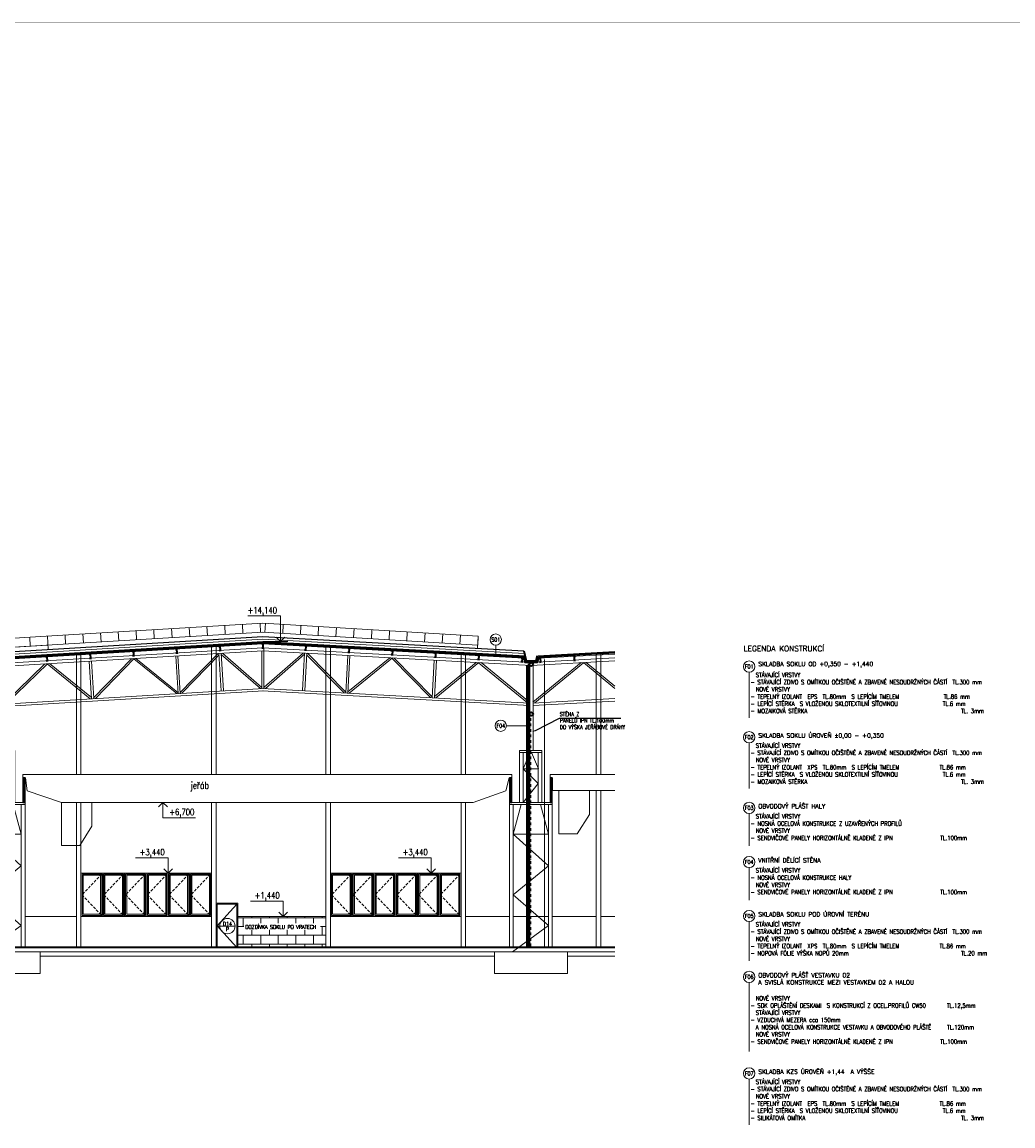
# Model space of a CAD drawing. Header units: millimetres. Extents: x -485339 to 350584, y -1189936 to 0.
# Tile 63 of 256: x -436113 to -390358, y -980873 to -929888. Entities that reach past the tile are written whole.
import ezdxf
from ezdxf import colors
from ezdxf.entities.mleader import LeaderData, LeaderLine
from ezdxf.enums import TextEntityAlignment as Align
from ezdxf.math import Vec2, Vec3

# ---------------------------------------------------------------- set-up
doc = ezdxf.new("R2010")
doc.units = ezdxf.units.MM
doc.header["$LTSCALE"] = 10
for name, pattern in [('DASHDOT', [25.4, 12.7, -6.35, 0, -6.35]), ('DASHED', [19.05, 12.7, -6.35]), ('ČÁRKOVANÁ', [19.05, 12.7, -6.35])]:
    doc.linetypes.add(name, pattern=pattern)
for name, color, linetype, lineweight in [('N_dveře', 10, 'Continuous', 18), ('N_okna', 10, 'Continuous', 18), ('N_popis', 10, 'Continuous', 18), ('N_popis_otvory', 10, 'Continuous', 18), ('N_čáry_obrys', 10, 'Continuous', 35), ('N_čáry_obv.plášt', 212, 'Continuous', 18), ('N_čáry_obv.plášt_obrys', 212, 'Continuous', 35), ('N_čáry_plné', 10, 'Continuous', 18), ('N_čáry_pod', 10, 'ČÁRKOVANÁ', 18), ('N_šrary', 10, 'Continuous', 18), ('St_kóty_výškové', 132, 'Continuous', 18), ('St_popis', 250, 'Continuous', 18), ('St_sloupy_opláštění_pohled', 25, 'ČÁRKOVANÁ', 18), ('St_čáry_obrys', 5, 'Continuous', 35), ('St_čáry_plné', 250, 'Continuous', 18), ('St_šrafy', 250, 'Continuous', 18)]:
    doc.layers.add(name, color=color, linetype=linetype, lineweight=lineweight)
doc.styles.add('Andy', font='arial.ttf')
doc.styles.add('ROMANS', font='romans.shx', dxfattribs={"width": 0.8})
doc.styles.get("Standard").update_dxf_attribs({"font": 'simplex.shx', "width": 0.8})
doc.linetypes.add('IZOLACE', pattern='A,0.0001,-0.1,[134,ltypeshp.shx,S=0.1,R=0,X=-0.1,Y=0],-0.2,[134,ltypeshp.shx,S=0.1,R=180,X=0.1,Y=0],-0.1', length=0.4001)
doc.linetypes.add('ZIGZAG', pattern='A,0.00254,-5.08,[131,ltypeshp.shx,S=5.08,R=0,X=-5.08,Y=0],-10.16,[131,ltypeshp.shx,S=5.08,R=180,X=5.08,Y=0],-5.08', length=20.32254)

# ---------------------------------------------------------------- blocks, each defined once
blk = doc.blocks.new('G$C17CABAA1')
at = {"layer": 'St_čáry_obrys', "color": 0}
for points in [[(-45, 0), (45, 0)], [(0, 0), (0, -180)], [(-45, -180), (45, -180)]]:
    blk.add_lwpolyline(points, dxfattribs=at)
blk = doc.blocks.new('G$C14EDF750')
at = {"layer": 'St_čáry_plné'}
for points in [[(-69, 13085), (-69, 9110)], [(-69, 13085), (-69, 9110)], [(-69, 13085), (-69, 9110)], [(101, 13085), (101, 9110)], [(101, 13085), (101, 9110)], [(101, 13085), (101, 9110)], [(-519, 9110), (-519, 6710)], [(511, 9110), (-519, 9110)], [(511, 9010), (-519, 9010)], [(-349, 9010), (-349, 6710)], [(-349, 8265), (-32, 9010)], [(349, 8265), (32, 9010)], [(341, 9010), (341, 6710)], [(511, 9110), (511, 6710)], [(-349, 6710), (341, 7588), (-349, 8265), (341, 8265)], [(985, 6710), (-985, 6710)], [(985, 6610), (-985, 6610)], [(-852, -200), (815, 1030), (-815, 2441), (815, 3780), (-815, 5235), (815, 5235), (443, 6610)], [(815, 5235), (-815, 5235), (-443, 6610)]]:
    blk.add_lwpolyline(points, dxfattribs=at)
at = {"layer": 'St_šrafy', "linetype": 'DASHDOT'}
blk.add_lwpolyline([(0, 0), (0, 61), (0, 10767)], dxfattribs=at)
at = {"layer": 'St_šrafy'}
for points in [[(-985, 0), (-985, 61), (-985, 6710)], [(985, 0), (985, 61), (985, 6710)], [(-815, 0), (-815, 61), (-815, 6610)], [(815, 0), (815, 61), (815, 6610)]]:
    blk.add_lwpolyline(points, dxfattribs=at)
blk = doc.blocks.new('G$CB422E4FE')
at = {"layer": 'St_čáry_obrys'}
for points in [[(50, 0), (-50, 0)], [(0, -1111), (0, 0)], [(50, -1111), (-50, -1111)]]:
    blk.add_lwpolyline(points, dxfattribs=at)
blk = doc.blocks.new('G$C93397BA7')
at = {"layer": 'N_okna'}
for p, q in [((1005, 0), (0, 0)), ((0, 0), (0, -2000)), ((2010, 0), (1005, 0)), ((1005, 0), (1005, -2000)), ((1005, -2000), (1005, 0)), ((3015, 0), (2010, 0)), ((2010, 0), (2010, -2000)), ((2010, -2000), (2010, 0)), ((4020, 0), (3015, 0)), ((3015, 0), (3015, -2000)), ((3015, -2000), (3015, 0)), ((5025, 0), (4020, 0)), ((4020, 0), (4020, -2000)), ((4020, -2000), (4020, 0)), ((6030, 0), (5025, 0)), ((5025, 0), (5025, -2000)), ((5025, -2000), (5025, 0)), ((6030, -2000), (6030, 0)), ((954.75, -50), (50.25, -50)), ((50.25, -50), (50.25, -1950)), ((904.5, -100), (100.5, -100)), ((100.5, -100), (100.5, -1900)), ((904.5, -1900), (904.5, -100)), ((954.75, -1950), (954.75, -50)), ((1959.75, -50), (1055.25, -50)), ((1055.25, -50), (1055.25, -1950)), ((1909.5, -100), (1105.5, -100)), ((1105.5, -100), (1105.5, -1900)), ((1909.5, -1900), (1909.5, -100)), ((1959.75, -1950), (1959.75, -50)), ((2964.75, -50), (2060.25, -50)), ((2060.25, -50), (2060.25, -1950)), ((2914.5, -100), (2110.5, -100)), ((2110.5, -100), (2110.5, -1900)), ((2914.5, -1900), (2914.5, -100)), ((2964.75, -1950), (2964.75, -50)), ((3969.75, -50), (3065.25, -50)), ((3065.25, -50), (3065.25, -1950)), ((3919.5, -100), (3115.5, -100)), ((3115.5, -100), (3115.5, -1900)), ((3919.5, -1900), (3919.5, -100)), ((3969.75, -1950), (3969.75, -50)), ((4974.75, -50), (4070.25, -50)), ((4070.25, -50), (4070.25, -1950)), ((4924.5, -100), (4120.5, -100)), ((4120.5, -100), (4120.5, -1900)), ((4924.5, -1900), (4924.5, -100)), ((4974.75, -1950), (4974.75, -50)), ((5979.75, -50), (5075.25, -50)), ((5075.25, -50), (5075.25, -1950)), ((5929.5, -100), (5125.5, -100)), ((5125.5, -100), (5125.5, -1900)), ((5929.5, -1900), (5929.5, -100)), ((5979.75, -1950), (5979.75, -50)), ((0, -2000), (1005, -2000)), ((50.25, -1950), (954.75, -1950)), ((100.5, -1900), (904.5, -1900)), ((1005, -2000), (2010, -2000)), ((1055.25, -1950), (1959.75, -1950)), ((1105.5, -1900), (1909.5, -1900)), ((2010, -2000), (3015, -2000)), ((2060.25, -1950), (2964.75, -1950)), ((2110.5, -1900), (2914.5, -1900)), ((3015, -2000), (4020, -2000)), ((3065.25, -1950), (3969.75, -1950)), ((3115.5, -1900), (3919.5, -1900)), ((4020, -2000), (5025, -2000)), ((4070.25, -1950), (4974.75, -1950)), ((4120.5, -1900), (4924.5, -1900)), ((5025, -2000), (6030, -2000)), ((5075.25, -1950), (5979.75, -1950)), ((5125.5, -1900), (5929.5, -1900))]:
    blk.add_line(p, q, dxfattribs=at)
at = {"layer": 'N_okna', "linetype": 'ČÁRKOVANÁ'}
for p, q in [((50.25, -50), (954.75, -1000)), ((1055.25, -50), (1959.75, -1000)), ((2060.25, -50), (2964.75, -1000)), ((3065.25, -50), (3969.75, -1000)), ((4070.25, -50), (4974.75, -1000)), ((5075.25, -50), (5979.75, -1000)), ((954.75, -1000), (50.25, -1950)), ((1959.75, -1000), (1055.25, -1950)), ((2964.75, -1000), (2060.25, -1950)), ((3969.75, -1000), (3065.25, -1950)), ((4974.75, -1000), (4070.25, -1950)), ((5979.75, -1000), (5075.25, -1950))]:
    blk.add_line(p, q, dxfattribs=at)
blk = doc.blocks.new('*U7324')
at = {"color": 0, "linetype": 'ByBlock', "lineweight": -2}
blk.add_line((-3, 0), (7, 0), dxfattribs=at)
for points in [[(0, 0), (0, 6.12), (0, 6.12), (13, 6.12)], [(-1.75, 1.75), (0, 0), (1.75, 1.75)]]:
    blk.add_lwpolyline(points, dxfattribs=at)
at = {"color": 0, "linetype": 'ByBlock', "lineweight": -2, "style": 'ROMANS', "width": 0.8}
blk.add_attdef('VYSKA', text='', height=2.5, dxfattribs=at).set_placement((12.5, 9.62), align=Align.TOP_RIGHT)
blk.add_attdef('POPIS_001', text='', height=2.5, dxfattribs=at).set_placement((12.5, 5.12), align=Align.TOP_LEFT)
blk = doc.blocks.new('*U7322')
at = {"color": 0, "linetype": 'ByBlock', "lineweight": -2}
blk.add_line((3, 0), (-7, 0), dxfattribs=at)
for points in [[(0, 0), (0, -6.12), (0, -6.12), (-13, -6.12)], [(1.75, -1.75), (0, 0), (-1.75, -1.75)]]:
    blk.add_lwpolyline(points, dxfattribs=at)
at = {"color": 0, "linetype": 'ByBlock', "lineweight": -2, "style": 'ROMANS', "width": 0.8}
for tag, p in [('VYSKA', (-3.45, -2.62)), ('POPIS_001', (-12.5, -7.13))]:
    blk.add_attdef(tag, text='', height=2.5, dxfattribs=at).set_placement(p, align=Align.TOP_RIGHT)
blk = doc.blocks.new('*U8586')
at = {"color": 0, "linetype": 'ByBlock', "lineweight": -2}
blk.add_line((-3, 0), (7, 0), dxfattribs=at)
for points in [[(0, 0), (0, 10.19), (0, 10.19), (13, 10.19)], [(-1.75, 1.75), (0, 0), (1.75, 1.75)]]:
    blk.add_lwpolyline(points, dxfattribs=at)
at = {"color": 0, "linetype": 'ByBlock', "lineweight": -2, "style": 'ROMANS', "width": 0.8}
blk.add_attdef('VYSKA', text='', height=2.5, dxfattribs=at).set_placement((12.5, 13.69), align=Align.TOP_RIGHT)
blk.add_attdef('POPIS_001', text='', height=2.5, dxfattribs=at).set_placement((12.5, 9.19), align=Align.TOP_LEFT)
blk = doc.blocks.new('G$C5891B03A')
at = {"layer": 'N_okna'}
for p, q in [((-10000, -182), (-25908, -1138)), ((-14018, -423), (-13993, -839))]:
    blk.add_line(p, q, dxfattribs=at)
for points in [[(0, 0), (-25883, -1552)], [(0, 419), (-10000, -182)], [(-6672, 18), (-6649, -400)], [(-5853, 67), (-5830, -350)], [(-5035, 117), (-5012, -301)], [(-4216, 166), (-4193, -252)], [(-3398, 215), (-3375, -203)], [(-2579, 264), (-2556, -154)], [(-1761, 313), (-1738, -104)], [(-942, 363), (-919, -55)], [(-124, 412), (-101, -6)], [(0, 419), (9946, -179)], [(0, 0), (9924, -597)], [(124, 412), (101, -6)], [(942, 363), (919, -55)], [(1761, 313), (1738, -104)], [(2579, 264), (2556, -154)], [(3398, 215), (3375, -203)], [(4216, 166), (4193, -252)], [(5035, 117), (5012, -301)], [(5853, 67), (5830, -350)], [(6672, 18), (6649, -400)], [(-14817, -471), (-14792, -887)], [(-13220, -375), (-13198, -767)], [(-12401, -326), (-12379, -727)], [(-11583, -277), (-11561, -677)], [(-10764, -228), (-10742, -637)], [(-9946, -179), (-9913, -794)], [(-9127, -129), (-9104, -547)], [(-8309, -80), (-8286, -498)], [(-7490, -31), (-7467, -449)], [(7490, -31), (7467, -449)], [(8309, -80), (8286, -498)], [(9127, -129), (9104, -547)], [(9946, -179), (9916, -743)], [(9946, -179), (9923, -596)], [(-23601, -999), (-23576, -1414)], [(-22802, -951), (-22777, -1366)], [(-22004, -903), (-21979, -1318)], [(-21205, -855), (-21180, -1270)], [(-20407, -807), (-20382, -1222)], [(-19608, -759), (-19583, -1174)], [(-18809, -711), (-18785, -1126)], [(-18011, -663), (-17986, -1078)], [(-17212, -615), (-17187, -1030)], [(-16414, -567), (-16389, -983)], [(-9924, -594), (-15792, -947)], [(-15615, -519), (-15590, -935)], [(-25908, -1138), (-25871, -1753)], [(-25198, -1095), (-25173, -1510)], [(-24399, -1047), (-24374, -1462)]]:
    blk.add_lwpolyline(points, dxfattribs=at)

msp = doc.modelspace()

# ---------------------------------------------------------------- hatches: boundary and pattern name
at = {"layer": 'N_šrary'}
h = msp.add_hatch(dxfattribs=at)
h.set_pattern_fill('AR-B816', color=256, scale=2)
h.set_pattern_definition([(0, (0, 24016.95), (0, 406.4), []), (90, (0, 24016.95), (-406.4, 406.4), [406.4, -406.4])])
h.paths.add_polyline_path([(-422082.8, -972638.5), (-422082.8, -971198.5), (-423712.5, -971198.5), (-424060, -971198.5), (-424870.8, -971198.5), (-426152.8, -971198.5), (-426152.8, -972638.5)])
h.paths.add_polyline_path([(-424926.3, -971958), (-424908.9, -971958), (-424908.9, -972228), (-424926.3, -972228)], flags=16)
h.paths.add_polyline_path([(-425869.7, -971515), (-422337.1, -971515), (-422337.1, -971819.3), (-425869.7, -971819.3)], flags=16)

# ---------------------------------------------------------------- linework, layer by layer
at = {"layer": 'N_dveře'}
for points in [[(-427152.8, -972638.5), (-426152.8, -972638.5), (-426152.8, -970588.5), (-427152.8, -970588.5)], [(-427102.8, -972638.5), (-426202.8, -972638.5), (-426202.8, -970638.5), (-427102.8, -970638.5)]]:
    msp.add_lwpolyline(points, close=True, dxfattribs=at)
msp.add_lwpolyline([(-426202.8, -970638.5), (-427102.8, -971638.5), (-426202.8, -972638.5)], dxfattribs=at)
at = {"layer": 'N_popis'}
for points in [[(-414240, -958671.4), (-414240, -959199.2)], [(-402538.2, -959914.6), (-402538.2, -962030.6)], [(-413748.8, -962390), (-412675.6, -962390.1)], [(-402538.2, -963179.7), (-402538.2, -965295.8)], [(-402538.2, -966444.9), (-402538.2, -967939.6)], [(-402538.2, -968944.7), (-402538.2, -970439.4)], [(-402538.2, -971438), (-402538.2, -973245.9)], [(-402538.2, -974251), (-402538.2, -977429.3)], [(-402538.2, -978710.5), (-402538.2, -980826.5)]]:
    msp.add_lwpolyline(points, dxfattribs=at)
for centre in [(-414240, -958411.5), (-402538.2, -959654.7), (-414008.7, -962390), (-402538.2, -962919.8), (-402538.2, -966185), (-402538.2, -968684.8), (-402538.2, -971178.1), (-402538.2, -973991.1), (-402538.2, -978450.6)]:
    msp.add_circle(centre, 259.9, dxfattribs=at)
at = {"layer": 'N_popis_otvory'}
msp.add_circle((-426628.4, -971644.2), 354.6, dxfattribs=at)
at = {"layer": 'N_čáry_obrys'}
for points in [[(-424993.9, -958557.4), (-455182, -960372.1)], [(-424994.2, -958557.5), (-412875, -959224.4)], [(-412943.2, -958930.2), (-412837.5, -959385.9), (-412602.2, -959398.9), (-412366.9, -959385.9), (-412313.2, -959154.3)]]:
    msp.add_lwpolyline(points, dxfattribs=at)
at = {"layer": 'N_čáry_obv.plášt', "linetype": 'ZIGZAG', "ltscale": 0.8}
msp.add_lwpolyline([(-412737.2, -972638.5), (-412737.2, -959532.8)], dxfattribs=at)
at = {"layer": 'N_čáry_obv.plášt_obrys', "lineweight": 18}
msp.add_lwpolyline([(-411987, -972638.5), (-411987, -959323.3)], dxfattribs=at)
at = {"layer": 'N_čáry_obv.plášt_obrys'}
for points in [[(-412787.2, -972638.5), (-412787.2, -959592.8)], [(-412687.2, -972638.5), (-412687.2, -959626.5)]]:
    msp.add_lwpolyline(points, dxfattribs=at)
at = {"layer": 'N_čáry_plné'}
for points in [[(-424993.9, -958266.8), (-455377.7, -960093.3)], [(-424993.9, -958286.9), (-455377.7, -960113.3)], [(-424993.9, -958497.3), (-455182, -960312)], [(-424995.7, -958267), (-412943.2, -958930.2)], [(-424995.6, -958287), (-412938.5, -958950.5)], [(-424994.5, -958497.4), (-412889.1, -959163.6)], [(-424995, -958607.5), (-455182.1, -960422.2)], [(-424993.9, -958527.3), (-455182, -960342)], [(-424993.9, -958552.4), (-455182, -960367.1)], [(-424995, -958607.5), (-412936, -959271.2)], [(-424994.3, -958527.4), (-412882, -959194)], [(-424994.2, -958552.5), (-412876.2, -959219.4)], [(-426152.8, -971198.5), (-422082.8, -971198.5)], [(-422082.8, -971198.5), (-422082.8, -972638.5)], [(-427152.8, -971288.5), (-427152.8, -972638.5)], [(-427082.9, -971644.2), (-426273.8, -971644.2)]]:
    msp.add_lwpolyline(points, dxfattribs=at)
at = {"layer": 'N_čáry_plné', "linetype": 'IZOLACE', "ltscale": 22}
for points in [[(-424993.9, -958387.1), (-455182, -960201.8)], [(-424995.1, -958387.2), (-412914.9, -959052)]]:
    msp.add_lwpolyline(points, dxfattribs=at)
at = {"layer": 'N_čáry_pod', "linetype": 'DASHED', "ltscale": 0.2, "const_width": 5}
msp.add_lwpolyline([(-480994, -929890.9), (286897.8, -929890.9), (286897.8, -1189933.9), (-480994, -1189933.9)], close=True, dxfattribs=at)
at = {"layer": 'N_čáry_pod', "const_width": 10}
for points in [[(-424993.9, -958276.9), (-455377.7, -960103.3)], [(-424995.6, -958277), (-412940.8, -958940.4)]]:
    msp.add_lwpolyline(points, dxfattribs=at)
at = {"layer": 'St_sloupy_opláštění_pohled', "linetype": 'Continuous'}
for points in [[(-427362.8, -958686.7), (-427362.8, -964638.5)], [(-427152.8, -958674.1), (-427152.8, -964638.5)], [(-422082.8, -958704.6), (-422082.8, -964638.5)], [(-421872.8, -958716.2), (-421872.8, -964638.5)], [(-433602.8, -959061.8), (-433602.8, -964638.5)], [(-433392.8, -959049.2), (-433392.8, -964638.5)], [(-415842.8, -959047.9), (-415842.8, -964638.5)], [(-415632.8, -959059.5), (-415632.8, -964638.5)], [(-409602.8, -959060.9), (-409602.8, -964638.5)], [(-409392.8, -959049.3), (-409392.8, -964638.5)], [(-409602.8, -965385), (-409602.8, -972635.9)], [(-409392.8, -965385), (-409392.8, -972635.9)], [(-433602.8, -965928.5), (-433602.8, -972638.5)], [(-433392.8, -965928.5), (-433392.8, -972638.5)], [(-427362.8, -965928.5), (-427362.8, -972635.9)], [(-427152.8, -965928.5), (-427152.8, -972635.9)], [(-422082.8, -965928.5), (-422082.8, -972635.9)], [(-421872.8, -965928.5), (-421872.8, -972635.9)], [(-415842.8, -965928.5), (-415842.8, -972635.9)], [(-415632.8, -965928.5), (-415632.8, -972635.9)]]:
    msp.add_lwpolyline(points, dxfattribs=at)
at = {"layer": 'St_čáry_obrys'}
for points in [[(-408735.1, -959026.2), (-412256.5, -959219.9)], [(-412947.8, -959220.4), (-412893.9, -959452.9), (-412602.2, -959469), (-412310.6, -959452.9), (-412256.5, -959219.9)], [(-412895.8, -959223.3), (-412853.6, -959405.1), (-412602.2, -959418.9), (-412350.8, -959405.1), (-412293.7, -959158.8)], [(-408735.1, -972638.5), (-454972.8, -972638.5)]]:
    msp.add_lwpolyline(points, dxfattribs=at)
for centre in [(-412602.2, -959554), (-412602.2, -961854)]:
    msp.add_circle(centre, 85, dxfattribs=at)
at = {"layer": 'St_čáry_plné'}
for points in [[(-454872.7, -960583.9), (-424994.6, -958787.5)], [(-454793.1, -960719.4), (-424994.2, -958927.8)], [(-425044.9, -958930.8), (-425048.9, -960669.5)], [(-425044.6, -958787.4), (-425044.6, -958790.5)], [(-424994.6, -958787.5), (-412602.2, -959469), (-408735.1, -959256.2)], [(-424994.2, -958927.8), (-412602.2, -959609.2), (-408735.1, -959396.5)], [(-424944.6, -958787.6), (-424948.9, -960663.4)], [(-408735.1, -958963.1), (-412293.7, -959158.8)], [(-436902, -961326.2), (-435066.6, -959533.3)], [(-436841, -961378.4), (-434944.7, -959526)], [(-434954.6, -959535.7), (-432964.1, -961145.3)], [(-434846.6, -959520.1), (-432908.4, -961087.5)], [(-433009.3, -959409.4), (-432905.1, -961141.6)], [(-432909.4, -959403.4), (-432805.3, -961135.6)], [(-431055.1, -959292.2), (-432807.6, -961097)], [(-430936.6, -959285), (-432729.3, -961131.2)], [(-430953.5, -959302.4), (-428971.3, -960905.3)], [(-430853.8, -959280.1), (-428915.6, -960847.5)], [(-429016.5, -959169.6), (-428912.3, -960901.8)], [(-428916.6, -959163.6), (-428812.5, -960895.8)], [(-427062.3, -959052.1), (-428814.8, -960857)], [(-427015.9, -959119.2), (-428736.5, -960891.2)], [(-427020.1, -959049.6), (-426915.9, -960781.8)], [(-426920.2, -959043.6), (-426816.1, -960775.8)], [(-426918.9, -959097.7), (-425105, -960672.8)], [(-426860.9, -959042.1), (-425048.8, -960615.7)], [(-423127.6, -959032.4), (-424931.7, -960615.4)], [(-423069.4, -959087.7), (-424875.2, -960672.2)], [(-423068.3, -959033.7), (-423163.5, -960766.3)], [(-422968.5, -959039.1), (-423063.7, -960771.8)], [(-422972.3, -959108.7), (-421242.5, -960871.8)], [(-422926.3, -959041.4), (-421164.4, -960837.2)], [(-421071.4, -959143.3), (-421166.5, -960876)], [(-420971.5, -959148.8), (-421066.7, -960881.5)], [(-419133.6, -959249.7), (-421063.7, -960827.1)], [(-419015.5, -959256.5), (-421007.7, -960884.7)], [(-419033.8, -959271.5), (-417248.6, -961091.1)], [(-418932.3, -959260.8), (-417170.4, -961056.6)], [(-417077.4, -959362.4), (-417172.5, -961095.1)], [(-416977.5, -959367.9), (-417072.7, -961100.6)], [(-415139.6, -959469.1), (-417069.7, -961046.5)], [(-415021.8, -959476.1), (-417013.7, -961104)], [(-412768.5, -961337.2), (-415028.9, -959488.4)], [(-412687.2, -961300.4), (-414917.5, -959476.2)], [(-412522.7, -961300.4), (-410292.4, -959476.2)], [(-412441.4, -961337.2), (-410181, -959488.4)], [(-408735.1, -959076.2), (-412268.3, -959270.6)], [(-410188.1, -959476.1), (-408735.1, -960663.6)], [(-410070.3, -959469.1), (-408735.1, -960560.3)], [(-436962.8, -961385.8), (-424948.9, -960663.4)], [(-436962.8, -961506), (-424949.1, -960783.7)], [(-412687.2, -961341.7), (-425031.3, -960663.7)], [(-412687.2, -961461.9), (-425030.4, -960783.9)], [(-412522.7, -961341.7), (-408735.1, -961133.6)], [(-412522.7, -961461.9), (-408735.1, -961253.8)], [(-436077.8, -964816.9), (-436077.8, -965928.5)], [(-435977.8, -964816.9), (-435977.8, -965928.5)], [(-413602.8, -964816.9), (-413602.8, -965928.5)], [(-413502.8, -964816.9), (-413502.8, -965928.5)], [(-408735.1, -964638.5), (-411733.5, -964638.5), (-411733.5, -964800.6), (-411615.8, -964800.6), (-411615.8, -965385), (-408735.1, -965385)], [(-411732.8, -964816.9), (-411732.8, -965928.5)], [(-411632.8, -964816.9), (-411632.8, -965928.5)], [(-411321.8, -965385), (-411321.8, -967385), (-410474, -967385), (-409909.4, -966484.2), (-409909.4, -965385)], [(-434299.5, -965928.5), (-434299.5, -967928.5), (-433451.7, -967928.5), (-432887.1, -967027.7), (-432887.1, -965928.5)], [(-435977.8, -971198.5), (-433602.8, -971198.5)], [(-433392.8, -971198.5), (-427362.8, -971198.5)], [(-421872.8, -971198.5), (-415842.8, -971198.5)], [(-415632.8, -971198.5), (-413602.8, -971198.5)], [(-413432.8, -971198.5), (-411802.8, -971198.5)], [(-411632.8, -971198.5), (-409602.8, -971198.5)], [(-409392.8, -971198.5), (-408735.1, -971198.5)], [(-408735.1, -972838.5), (-455947.8, -972838.5)], [(-414302.8, -973038.5), (-435277.8, -973038.5)], [(-408735.1, -973038.5), (-410932.8, -973038.5)], [(-435277.8, -973838.5), (-438647.8, -973838.5)], [(-410932.8, -973838.5), (-414302.8, -973838.5)]]:
    msp.add_lwpolyline(points, dxfattribs=at)
at = {"layer": 'St_čáry_plné', "linetype": 'IZOLACE', "ltscale": 7}
msp.add_lwpolyline([(-408735.1, -958993.1), (-412300.8, -959189.3)], dxfattribs=at)
at = {"layer": 'St_čáry_plné', "linetype": 'ČÁRKOVANÁ', "const_width": 10}
msp.add_lwpolyline([(-408735.1, -958963.1), (-412293.7, -959158.8)], dxfattribs=at)
at = {"layer": 'St_čáry_plné'}
msp.add_lwpolyline([(-415281.8, -965928.5), (-413772.6, -965392.7), (-413620.5, -964800.6), (-413502.8, -964800.6), (-413502.8, -964638.5), (-436078.5, -964638.5), (-436078.5, -964800.6), (-435960.8, -964800.6), (-435878.2, -965393.1), (-434299.5, -965928.5)], close=True, dxfattribs=at)
at = {"layer": 'St_šrafy', "linetype": 'DASHDOT'}
msp.add_lwpolyline([(-412617.8, -972638.5), (-412617.8, -972577.6), (-412617.8, -961872)], dxfattribs=at)
at = {"layer": 'St_šrafy'}
for points in [[(-435277.8, -972838.5), (-435277.8, -973838.5)], [(-414302.8, -972838.5), (-414302.8, -973838.5)], [(-410932.8, -972838.5), (-410932.8, -973838.5)]]:
    msp.add_lwpolyline(points, dxfattribs=at)

# ---------------------------------------------------------------- block references
at = {"layer": 'N_okna', "xscale": -1}
for p in [(-427362.8, -969198.5), (-415842.8, -969198.5)]:
    msp.add_blockref('G$C93397BA7', p, dxfattribs=at)
at = {"layer": 'N_popis', "ltscale": 2}
msp.add_blockref('G$C5891B03A', (-424996.8, -958069.5), dxfattribs=at)
at = {"layer": 'St_kóty_výškové'}
ref = msp.add_blockref('*U8586', (-424184.5, -958494.3), dxfattribs=dict(at, xscale=-115.8301158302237, yscale=115.8301158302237, zscale=115.8301158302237))
ref.add_attrib('VYSKA', '+14,140', dxfattribs={"layer": '0', "color": 0, "linetype": 'ByBlock', "lineweight": -2, "height": 289.58, "style": 'ROMANS', "width": 0.8}).set_placement((-424341.6, -956908.5), align=Align.TOP_RIGHT)
ref = msp.add_blockref('*U7322', (-429607.4, -965928.5), dxfattribs=dict(at, xscale=-115.8301158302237, yscale=115.8301158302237, zscale=115.8301158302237))
ref.add_attrib('VYSKA', '+6,700', dxfattribs={"layer": '0', "color": 0, "linetype": 'ByBlock', "lineweight": -2, "height": 289.58, "style": 'ROMANS', "width": 0.8}).set_placement((-428159.6, -966232.6), align=Align.TOP_RIGHT)
ref = msp.add_blockref('*U7324', (-429370.1, -969198.5), dxfattribs=dict(at, xscale=-115.8301158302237, yscale=115.8301158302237, zscale=115.8301158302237))
ref.add_attrib('VYSKA', '+3,440', dxfattribs={"layer": '0', "color": 0, "linetype": 'ByBlock', "lineweight": -2, "height": 289.58, "style": 'ROMANS', "width": 0.8}).set_placement((-429527.3, -968083.7), align=Align.TOP_RIGHT)
ref = msp.add_blockref('*U7324', (-417224.6, -969198.5), dxfattribs=dict(at, xscale=-115.8301158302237, yscale=115.8301158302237, zscale=115.8301158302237))
ref.add_attrib('VYSKA', '+3,440', dxfattribs={"layer": '0', "color": 0, "linetype": 'ByBlock', "lineweight": -2, "height": 289.58, "style": 'ROMANS', "width": 0.8}).set_placement((-417381.8, -968083.7), align=Align.TOP_RIGHT)
ref = msp.add_blockref('*U7324', (-424060, -971198.5), dxfattribs=dict(at, xscale=-115.8301158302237, yscale=115.8301158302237, zscale=115.8301158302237))
ref.add_attrib('VYSKA', '+1,440', dxfattribs={"layer": '0', "color": 0, "linetype": 'ByBlock', "lineweight": -2, "height": 289.58, "style": 'ROMANS', "width": 0.8}).set_placement((-424217.1, -970083.7), align=Align.TOP_RIGHT)
at = {"layer": 'St_čáry_obrys'}
for p, rotation in [((-430973.6, -958966.9), 3.440080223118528), ((-428977.2, -958846.9), 3.440080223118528), ((-426980.8, -958726.9), 3.440080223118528), ((-424995, -958607.5), 0.1456220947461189), ((-434966.4, -959206.9), 3.440080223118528), ((-432970, -959086.9), 3.440080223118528), ((-412191.5, -959266.1), 3.440080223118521)]:
    msp.add_blockref('G$C17CABAA1', p, dxfattribs=dict(at, rotation=rotation))
at = {"layer": 'St_čáry_obrys', "xscale": -1}
for p, rotation in [((-423008.7, -958716.8), 356.5599197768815), ((-421011.7, -958826.7), 356.5599197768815), ((-419014.8, -958936.5), 356.5599197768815), ((-417017.8, -959046.4), 356.5599197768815), ((-415020.9, -959156.2), 356.5599197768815), ((-413023.9, -959266.1), 356.5599197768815), ((-410598.4, -959359), 183.1488360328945)]:
    msp.add_blockref('G$C17CABAA1', p, dxfattribs=dict(at, rotation=rotation))
at = {"layer": 'St_čáry_obrys'}
for p in [(-436027.8, -964816.9), (-413552.8, -964816.9), (-411682.8, -964816.9)]:
    msp.add_blockref('G$CB422E4FE', p, dxfattribs=at)
at = {"layer": 'St_čáry_plné'}
for p in [(-436962.8, -972638.5), (-412617.8, -972638.5)]:
    msp.add_blockref('G$C14EDF750', p, dxfattribs=at)

# ---------------------------------------------------------------- texts
at = {"layer": 'N_popis', "width": 0.8}
for s, p in [('S01', (-414240, -958411.5)), ('F01', (-402538.2, -959654.7)), ('F04', (-414008.7, -962390)), ('F02', (-402538.2, -962919.8)), ('F03', (-402538.2, -966185)), ('F04', (-402538.2, -968684.8)), ('F05', (-402538.2, -971178.1)), ('F06', (-402538.2, -973991.1)), ('F07', (-402538.2, -978450.6))]:
    msp.add_text(s, height=180, dxfattribs=at).set_placement(p, align=Align.MIDDLE_CENTER)
msp.add_text('DOZDÍVKA SOKLU PO VRATECH', height=180, dxfattribs=at).set_placement((-425801, -971774.3))
at = {"layer": 'N_popis', "char_height": 200, "width": 17412.882, "attachment_point": 1, "style": 'ROMANS'}
for s, insert in [('{\\C0;  STÁVAJÍCÍ VRSTVY\\P- STÁVAJÍCÍ ZDIVO S OMÍTKOU }OČIŠTĚNÉ A ZBAVENÉ NESOUDRŽNÝCH ČÁSTÍ  TL.300 mm\\P  NOVÉ VRSTVY\\P- TEPELNÝ IZOLANT  EPS  TL.80mm  S LEPÍCÍM TMELEM  ^I^I ^I TL.86 mm\\P- LEPÍCÍ STĚRKA  S VLOŽENOU SKLOTEXTILNÍ SÍŤOVINOU                 TL.6 mm\\P- MOZAIKOVÁ STĚRKA  ^I^I^I^I^I^I^I^I^I TL. 3mm', (-402476.3, -959942.4)), ('{\\C0;  STÁVAJÍCÍ VRSTVY\\P- STÁVAJÍCÍ ZDIVO S OMÍTKOU }OČIŠTĚNÉ A ZBAVENÉ NESOUDRŽNÝCH ČÁSTÍ  TL.300 mm\\P  NOVÉ VRSTVY\\P- TEPELNÝ IZOLANT  XPS  TL.80mm  S LEPÍCÍM TMELEM  ^I^I      TL.86 mm\\P- LEPÍCÍ STĚRKA  S VLOŽENOU SKLOTEXTILNÍ SÍŤOVINOU                 TL.6 mm\\P- MOZAIKOVÁ STĚRKA  ^I^I^I^I^I^I^I^I^I TL. 3mm', (-402476.3, -963207.6)), ('{\\C0;  STÁVAJÍCÍ VRSTVY\\P- NOSNÁ OCELOVÁ KONSTRUKCE Z UZAVŘENÝCH PROFILŮ\\P}  NOVÉ VRSTVY\\P- SENDVIČOVÉ PANELY HORIZONTÁLNĚ KLADENÉ Z IPN                  TL.100mm', (-402476.3, -966472.7)), ('{\\C0;  STÁVAJÍCÍ VRSTVY\\P- NOSNÁ OCELOVÁ KONSTRUKCE HALY\\P}  NOVÉ VRSTVY\\P- SENDVIČOVÉ PANELY HORIZONTÁLNĚ KLADENÉ Z IPN                  TL.100mm', (-402476.3, -968972.5)), ('{\\C0;  STÁVAJÍCÍ VRSTVY\\P- STÁVAJÍCÍ ZDIVO S OMÍTKOU }OČIŠTĚNÉ A ZBAVENÉ NESOUDRŽNÝCH ČÁSTÍ  TL.300 mm\\P  NOVÉ VRSTVY\\P- TEPELNÝ IZOLANT  XPS  TL.80mm  S LEPÍCÍM TMELEM  ^I^I      TL.86 mm\\P- NOPOVÁ FÓLIE VÝŠKA NOPŮ 20mm^I^I^I^I^I^I^I TL.20 mm', (-402476.3, -971465.9)), ('  NOVÉ VRSTVY\\P- SDK OPLÁŠTĚNÍ DESKAMI  S KONSTRUKCÍ Z OCEL.PROFILŮ CW50        TL.12,5mm\\P{\\C0;  STÁVAJÍCÍ VRSTVY\\P- VZDUCHVÁ MEZERA cca 150mm\\P  A NOSNÁ OCELOVÁ KONSTRUKCE VESTAVKU A OBVODOVÉHO PLÁŠTĚ      TL.120mm\\P}  NOVÉ VRSTVY\\P- SENDVIČOVÉ PANELY HORIZONTÁLNĚ KLADENÉ Z IPN                  TL.100mm', (-402476.3, -974879.1)), ('{\\C0;  STÁVAJÍCÍ VRSTVY\\P- STÁVAJÍCÍ ZDIVO S OMÍTKOU }OČIŠTĚNÉ A ZBAVENÉ NESOUDRŽNÝCH ČÁSTÍ  TL.300 mm\\P  NOVÉ VRSTVY\\P- TEPELNÝ IZOLANT  EPS  TL.80mm  S LEPÍCÍM TMELEM  ^I^I      TL.86 mm\\P- LEPÍCÍ STĚRKA  S VLOŽENOU SKLOTEXTILNÍ SÍŤOVINOU                 TL.6 mm\\P- SILIKÁTOVÁ OMÍTKA ^I^I^I^I^I^I^I^I^I TL. 3mm', (-402476.3, -978738.3))]:
    msp.add_mtext(s, dxfattribs=dict(at, insert=insert))
at = {"layer": 'N_popis_otvory', "width": 0.8}
for s, p in [('D14', (-426628.4, -971536.4)), ('P', (-426628.4, -971787.5))]:
    msp.add_text(s, height=180, dxfattribs=at).set_placement(p, align=Align.MIDDLE_CENTER)
at = {"layer": 'St_popis', "attachment_point": 1, "style": 'Andy'}
for s, insert, char_height in [('{\\Fromand|c0;LEGENDA KONSTRUKCÍ}', (-402791.5, -958701.5), 250), ('{\\Fromand|c0;SKLADBA SOKLU OD +0,350 - +1,440}', (-402116.2, -959436.6), 200), ('{\\Fromand|c0;SKLADBA SOKLU ÚROVEŇ %%P0,00 - +0,350 }', (-402116.2, -962740.4), 200), ('{\\Fromand|c0;OBVODOVÝ PLÁŠT HALY }', (-402116.2, -966005.6), 200), ('{\\Fromand|c0;VNITŘNÍ DĚLÍCÍ STĚNA }', (-402116.2, -968505.4), 200), ('{\\Fromand|c0;SKLADBA SOKLU POD ÚROVNÍ TERÉNU}', (-402116.2, -970998.7), 200), ('{\\Fromand|c0;OBVODOVÝ PLÁŠŤ VESTAVKU 02 \\PA SVISLÁ KONSTRUKCE MEZI VESTAVKEM 02 A HALOU}', (-402116.2, -973811.7), 200), ('{\\Fromand|c0;SKLADBA KZS ÚROVĚŇ +1,44  A VÝŠŠE}', (-402116.2, -978271.2), 200)]:
    msp.add_mtext(s, dxfattribs=dict(at, insert=insert, char_height=char_height))
at = {"layer": 'St_čáry_plné', "width": 0.8}
msp.add_text('jeřáb', height=316.68, dxfattribs=at).set_placement((-428341.4, -965301.5))

# ---------------------------------------------------------------- leaders
at = {"layer": 'N_popis'}
ml = msp.add_multileader_mtext('Standard', dxfattribs=at)
ml.set_content('STĚNA Z\\PPANELŮ IPN TL.100mm\\PDO VÝŠKA JEŘÁBOVÉ DRÁHY ')
ml.set_leader_properties()
ml.build(insert=Vec2(0, 0))
ml.multileader.update_dxf_attribs({"text_left_attachment_type": 6, "text_right_attachment_type": 6, "arrow_head_size": 180})
ctx = ml.context
ctx.base_point, ctx.char_height, ctx.arrow_head_size, ctx.plane_origin = Vec3(-411283.9, -962038.3), 180, 180, Vec3(-410493.6, -961073.9)
ctx.left_attachment, ctx.right_attachment = 6, 6
notes = []
notes.append((ctx, [(0, (1, 1, 0), (-411291.9, -962038.3), (1, 0), 8, [(0, [(-412570.2, -962688.4)], 0, [])])]))
ctx.mtext.insert, ctx.mtext.flow_direction = Vec3(-411281.9, -961760.5), 5
for ctx, leaders in notes:
    for number, flags, end, landing, length, lines in leaders:
        leader = LeaderData()
        leader.index, (leader.has_last_leader_line, leader.has_dogleg_vector, leader.attachment_direction) = number, flags
        leader.last_leader_point, leader.dogleg_vector, leader.dogleg_length = Vec3(end), Vec3(landing), length
        for number, points, colour, breaks in lines:
            line = LeaderLine()
            line.index, line.vertices, line.color, line.breaks = number, Vec3.list(points), colors.encode_raw_color(colour), breaks
            leader.lines.append(line)
        ctx.leaders.append(leader)

doc.saveas('drawing.dxf')
